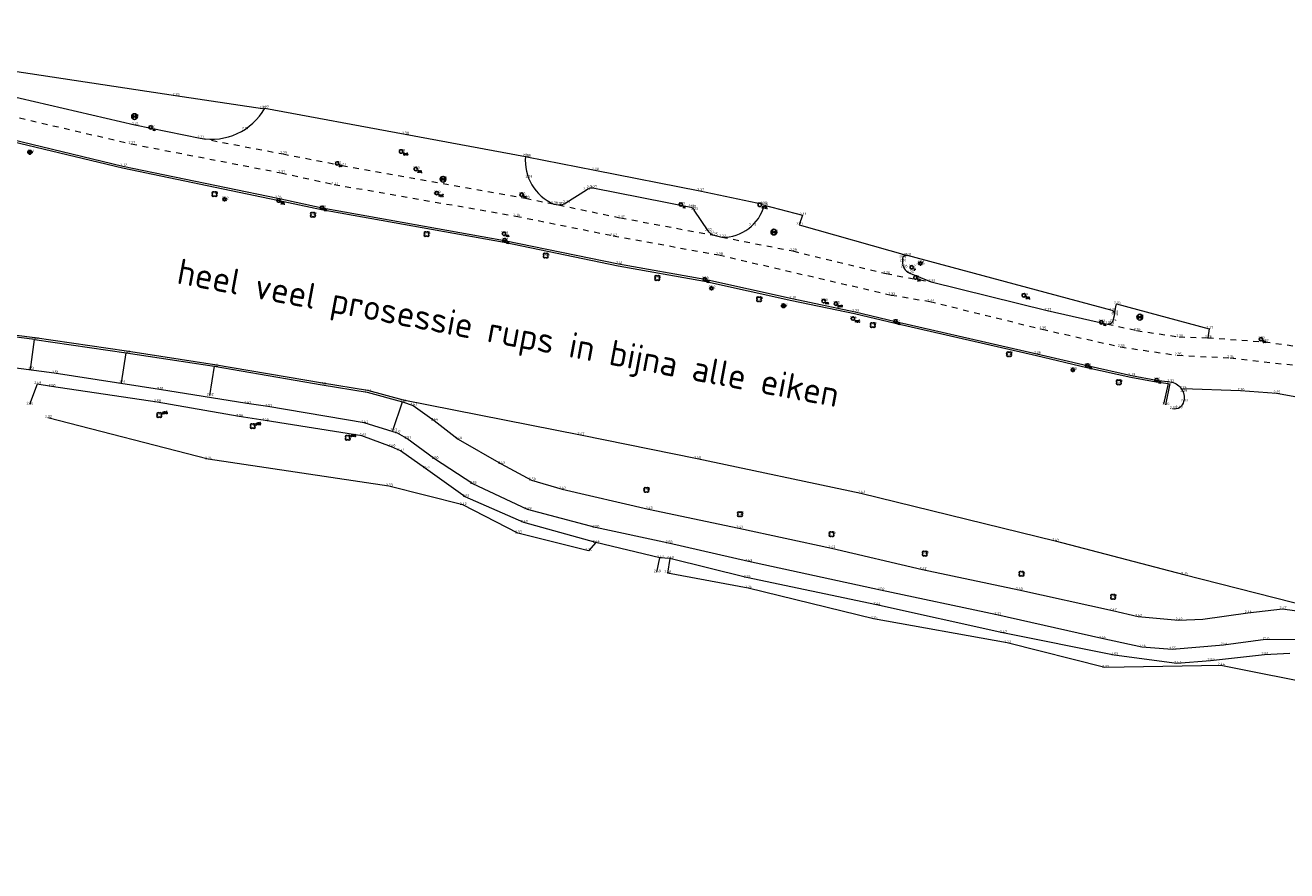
# Model space of a CAD drawing. Header units: metres. Extents: x 152089 to 154194, y 463573 to 464275.
# Tile 19 of 35: x 153114 to 153246, y 463988 to 464077. Entities that reach past the tile are written whole.
import ezdxf
from ezdxf.enums import TextEntityAlignment as Align

# ---------------------------------------------------------------- set-up
doc = ezdxf.new("R2010")
doc.units = ezdxf.units.M
doc.header["$MEASUREMENT"] = 0
doc.linetypes.add('XX-HIDDEN', pattern=[4, 2, -2])
for name, color, linetype in [('B-ME-GR-BOOM-S', 100, 'Continuous'), ('B-ME-IE-MEUBILAIR_BRANDKRAAN-S', 1, 'Continuous'), ('B-ME-IE-MEUBILAIR_LICHTMAST-S', 1, 'Continuous'), ('B-ME-IE-MEUBILAIR_PAAL-S', 1, 'Continuous'), ('B-ME-IE-MEUBILAIR_SCHAMPBLOK-S', 1, 'Continuous'), ('B-ME-IE-MEUBILAIR_STRAATKOLK-S', 1, 'Continuous'), ('B-ME-IE-MEUBILAIR_TROTTOIRKOLK-S', 1, 'Continuous'), ('B-ME-IE-MEUBILAIR_VERKEERSBORD-S', 1, 'Continuous'), ('B-ME-KL-DATA_AFSLUITER-S', 1, 'Continuous'), ('B-ME-KL-DATA_VERKLIKKER-S', 1, 'Continuous'), ('B-ME-KL-GAS_AFSLUITER-S', 1, 'Continuous'), ('B-ME-KL-WATER_AFSLUITER-S', 1, 'Continuous'), ('B-ME-RI-PUT-S', 1, 'Continuous'), ('B-ME-XX-TEKST-S', 1, 'Continuous'), ('X-XX-AL-MEETPUNT_DATA_HOOGTE-T', 7, 'Continuous')]:
    doc.layers.add(name, color=color, linetype=linetype)
for name, color, linetype, lineweight in [('B-ME-GR-HAAG-G', 100, 'GR-HAAG1', 13), ('B-ME-GW-WATERGANG_INSTEEK-G', 120, 'Continuous', 18), ('B-ME-OG-TERREIN_CULTUURSCHEIDING-G', 57, 'Continuous', 18), ('B-ME-VH-KANTOPSLUITING_ELEMENT_INRIT-G', 241, 'Continuous', 18), ('B-ME-VH-KANTOPSLUITING_VOORKANTBAND-G', 210, 'Continuous', 18), ('B-ME-VH-MATERIAALGRENS-G', 243, 'XX-HIDDEN', 18), ('B-ME-VH-VERHARDING_ASFALT-G', 2, 'Continuous', 18), ('B-ME-VH-VERHARDING_BETONSTRAATSTEEN-G', 21, 'Continuous', 18), ('B-ME-VH-VERHARDING_TEGEL-G', 24, 'Continuous', 18), ('B-ME-VW-VERKEERSTEKEN_BORD_INFO-G', 1, 'Continuous', 18)]:
    doc.layers.add(name, color=color, linetype=linetype, lineweight=lineweight)
doc.styles.add('18_100', font='romans', dxfattribs={"width": 0.8, "height": 0.18})
doc.styles.add('18_200', font='romans', dxfattribs={"width": 0.8, "height": 0.36})
doc.styles.add('NLCS-ISO-ANNOTATIVE-T18', font='txt', dxfattribs={"height": 1.8})
doc.linetypes.add('GR-HAAG1', pattern='A,6,[176,NLCS.SHX,S=0.125,R=0,X=0,Y=0],-2', length=8)

# ---------------------------------------------------------------- blocks, each defined once
blk = doc.blocks.new('verkeersbord')
blk.add_line((-0.3, 0), (0.3, 0))
for radius in [0.2, 0.0745]:
    blk.add_circle((0, 0), radius)
at = {"style": '18_200', "width": 0.8}
blk.add_attdef('HOOGTE', (0.24, 0.18), '', height=0.25, dxfattribs=at)
blk = doc.blocks.new('put')
at = {"color": 0, "ltscale": 0.5}
for p, q in [((-0.3, 0.06), (-0.06, 0.05)), ((-0.3, 0.03), (-0.03, 0.03)), ((-0.3, 0), (0, 0)), ((-0.29, 0.08), (-0.08, 0.08)), ((-0.28, 0.11), (-0.11, 0.11)), ((-0.27, 0.14), (-0.14, 0.14)), ((-0.27, 0.14), (-0.14, 0.14)), ((-0.25, 0.16), (-0.16, 0.16)), ((-0.23, 0.19), (-0.19, 0.19)), ((0, 0), (0.3, 0)), ((0.03, 0.03), (0.3, 0.03)), ((0.05, 0.05), (0.29, 0.05)), ((0.08, 0.08), (0.29, 0.08)), ((0.11, 0.11), (0.28, 0.11)), ((0.14, 0.14), (0.27, 0.14)), ((0.16, 0.16), (0.25, 0.16)), ((0.19, 0.19), (0.23, 0.19)), ((-0.3, -0.03), (-0.03, -0.03)), ((-0.3, -0.05), (-0.05, -0.05)), ((-0.29, -0.08), (-0.08, -0.08)), ((-0.28, -0.11), (-0.11, -0.11)), ((-0.27, -0.14), (-0.14, -0.14)), ((-0.25, -0.16), (-0.16, -0.16)), ((-0.23, -0.19), (-0.19, -0.19)), ((0.03, -0.03), (0.3, -0.03)), ((0.05, -0.05), (0.29, -0.06)), ((0.08, -0.08), (0.29, -0.08)), ((0.11, -0.11), (0.28, -0.11)), ((0.14, -0.14), (0.27, -0.14)), ((0.16, -0.16), (0.25, -0.16)), ((0.19, -0.19), (0.23, -0.19))]:
    blk.add_line(p, q, dxfattribs=at)
at = {"ltscale": 0.5}
for p, q in [((-0.21, 0.21), (0.21, -0.21)), ((0.21, 0.21), (-0.21, -0.21))]:
    blk.add_line(p, q, dxfattribs=at)
blk.add_ellipse((0, 0), major_axis=(-0.212, 0.212), ratio=1, start_param=3.926991, end_param=10.210176, dxfattribs=at)
at = {"style": '18_200', "width": 0.8}
blk.add_attdef('HOOGTE', (0.4, 0.26), '', height=0.25, dxfattribs=at)
blk = doc.blocks.new('TROTTOIRKOLK')
at = {"ltscale": 2}
blk.add_ellipse((0, 0), major_axis=(-0.127, 0.127), ratio=1, start_param=3.926991, end_param=10.210176, dxfattribs=at)
at = {"ltscale": 2, "style": '18_100', "width": 0.8}
blk.add_text('TK', height=0.216, dxfattribs=at).set_placement((0.19, -0.37))
at = {"style": '18_200', "width": 0.8}
blk.add_attdef('HOOGTE', (0.21, 0.18), '', height=0.25, dxfattribs=at)
blk = doc.blocks.new('schampblok')
at = {"ltscale": 2}
blk.add_ellipse((0, 0), major_axis=(-0.127, 0.127), ratio=1, start_param=1.570796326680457, end_param=7.853981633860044, dxfattribs=at)
at = {"ltscale": 2, "style": '18_100', "width": 0.8}
blk.add_text('SBL', height=0.216, dxfattribs=at).set_placement((0.19, -0.37))
at = {"style": '18_200', "width": 0.8}
blk.add_attdef('HOOGTE', (0.21, 0.28), '', height=0.25, dxfattribs=at)
blk = doc.blocks.new('LICHTMAST')
at = {"ltscale": 0.1}
for p, q in [((-0.11, 0.06), (-0.22, 0.13)), ((0, 0.13), (0, 0.25)), ((0.11, 0.06), (0.22, 0.13)), ((-0.11, -0.06), (-0.22, -0.13)), ((0, -0.13), (0, -0.25)), ((0.11, -0.06), (0.22, -0.13))]:
    blk.add_line(p, q, dxfattribs=at)
blk.add_circle((0, 0), 0.127, dxfattribs=at)
at = {"style": '18_200', "width": 0.8}
blk.add_attdef('HOOGTE', (0.25, 0.24), '', height=0.25, dxfattribs=at)
blk = doc.blocks.new('boom')
for centre, major_axis, start_param, end_param in [((-0.12, 0.12), (-0.0916, 0.0916), 4.266828, 8.299543), ((0.12, 0.12), (0.0916, 0.0916), 4.266828, 8.299543), ((-0.12, -0.12), (0.0916, 0.0916), 1.125235, 5.15795), ((0.12, -0.12), (-0.0916, 0.0916), 1.125235, 5.15795)]:
    blk.add_ellipse(centre, major_axis=major_axis, ratio=1, start_param=start_param, end_param=end_param)
at = {"style": '18_200', "width": 0.8}
blk.add_attdef('HOOGTE', (0.31, 0.12), '', height=0.25, dxfattribs=at)
blk = doc.blocks.new('STRAATKOLK')
at = {"ltscale": 2}
blk.add_ellipse((0, 0), major_axis=(-0.127, 0.127), ratio=1, start_param=3.926991, end_param=10.210176, dxfattribs=at)
at = {"ltscale": 2, "style": '18_100', "width": 0.8}
blk.add_text('SK', height=0.216, dxfattribs=at).set_placement((0.19, -0.37))
at = {"style": '18_200', "width": 0.8}
blk.add_attdef('HOOGTE', (0.29, 0.21), '', height=0.25, dxfattribs=at)
blk = doc.blocks.new('gasafsluiter')
at = {"ltscale": 2}
blk.add_ellipse((0, 0), major_axis=(-0.181, 0), ratio=1, start_param=3.926991, end_param=10.210176, dxfattribs=at)
at = {"ltscale": 2, "style": '18_200', "width": 0.8}
blk.add_text('GAS', height=0.218, dxfattribs=at).set_placement((0.22, -0.38))
at = {"style": '18_200', "width": 0.8}
blk.add_attdef('HOOGTE', (0.27, 0.13), '', height=0.25, dxfattribs=at)
blk = doc.blocks.new('kabelverklikker')
at = {"ltscale": 2}
blk.add_ellipse((0, 0), major_axis=(-0.127, 0.127), ratio=1, start_param=3.926991, end_param=10.210176, dxfattribs=at)
at = {"ltscale": 2, "style": '18_100', "width": 0.8}
blk.add_text('KLIC', height=0.216, dxfattribs=at).set_placement((0.19, -0.37))
at = {"style": '18_200', "width": 0.8}
blk.add_attdef('HOOGTE', (0.26, 0.12), '', height=0.25, dxfattribs=at)
blk = doc.blocks.new('SAL-TEKST-SO')
at = {"color": 0, "linetype": 'ByBlock', "lineweight": -2, "style": 'NLCS-ISO-ANNOTATIVE-T18'}
blk.add_attdef('TEKST', text='', height=1.8, dxfattribs=at).set_placement((0, 0), align=Align.MIDDLE_CENTER)
blk = doc.blocks.new('waterafsluiter')
at = {"ltscale": 2}
blk.add_ellipse((0, 0), major_axis=(-0.127, 0.127), ratio=1, start_param=1.570796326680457, end_param=7.853981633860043, dxfattribs=at)
at = {"ltscale": 2, "style": '18_200', "width": 0.8}
blk.add_text('WA', height=0.216, dxfattribs=at).set_placement((0.16, -0.32))
at = {"style": '18_200', "width": 0.8}
blk.add_attdef('HOOGTE', (0.23, 0.16), '', height=0.25, dxfattribs=at)
blk = doc.blocks.new('afsluiter algemeen')
at = {"ltscale": 2}
blk.add_ellipse((0, 0), major_axis=(-0.181, 0), ratio=1, start_param=3.926991, end_param=10.210176, dxfattribs=at)
at = {"ltscale": 2, "style": '18_200', "width": 0.8}
blk.add_text('AFSL', height=0.218, dxfattribs=at).set_placement((0.22, -0.38))
at = {"style": '18_200', "width": 0.8}
blk.add_attdef('HOOGTE', (0.24, 0.14), '', height=0.25, dxfattribs=at)
blk = doc.blocks.new('BRANDKRAAN')
at = {"ltscale": 2}
blk.add_ellipse((0, 0), major_axis=(-0.127, 0.127), ratio=1, start_param=3.926991, end_param=10.210176, dxfattribs=at)
at = {"ltscale": 2, "style": '18_100', "width": 0.8}
blk.add_text('BKR', height=0.216, dxfattribs=at).set_placement((0.18, -0.38))
at = {"style": '18_200', "width": 0.8}
blk.add_attdef('HOOGTE', (0.29, 0.2), '', height=0.25, dxfattribs=at)
blk = doc.blocks.new('PAAL')
at = {"ltscale": 2}
blk.add_ellipse((0, 0), major_axis=(-0.181, 0), ratio=1, start_param=3.926991, end_param=10.210176, dxfattribs=at)
at = {"ltscale": 2, "style": '18_200', "width": 0.8}
blk.add_text('P', height=0.218, dxfattribs=at).set_placement((0.22, -0.38))
at = {"style": '18_200', "width": 0.8}
blk.add_attdef('HOOGTE', (0.24, 0.2), '', height=0.25, dxfattribs=at)

msp = doc.modelspace()

# ---------------------------------------------------------------- linework, layer by layer
at = {"layer": 'B-ME-GR-HAAG-G', "ltscale": 0.2}
msp.add_lwpolyline([(153086.91, 464068.56, -0.445357), (153086.28, 464069.61, -0.42216), (153087.23, 464070.12), (153095.2, 464068.37), (153108.91, 464065.09), (153123.89, 464061.5), (153140.2, 464058.12), (153144.84, 464057.12), (153164.04, 464053.7), (153176.04, 464051.22), (153185.1, 464049.61), (153194.3, 464047.58), (153200.91, 464046.18), (153205.17, 464045.17), (153220.04, 464041.77), (153225.33, 464040.51), (153229.98, 464039.49), (153232.63, 464039), (153233.88, 464038.83), (153233.41, 464036.65)], format="xyb", dxfattribs=at)
msp.add_lwpolyline([(153039.78, 464047.43), (153052.61, 464047.65), (153064.79, 464047.49), (153066.23, 464047.48), (153079.81, 464047.01), (153092.49, 464046.1), (153105.01, 464044.89), (153114.68, 464043.67), (153124.32, 464042.27), (153133.56, 464040.83), (153144.92, 464038.91), (153149.67, 464038.14), (153153.41, 464037.1), (153172.08, 464033.42), (153184.34, 464030.93), (153201.57, 464027.31), (153222.02, 464022.29), (153235.55, 464018.75), (153252.77, 464014.38)], dxfattribs=at)
at = {"layer": 'B-ME-GW-WATERGANG_INSTEEK-G'}
msp.add_lwpolyline([(153323.9, 463987.59), (153321.28, 463990.04), (153314.25, 463992.67), (153301.47, 463995.59), (153285.82, 463999.33), (153272.3, 464002.31), (153261.41, 464004.81), (153239.43, 464009.19), (153227.24, 464008.96), (153216.95, 464011.57), (153202.89, 464014.09), (153189.7, 464017.32), (153181.22, 464018.89)], dxfattribs=at)
at = {"layer": 'B-ME-OG-TERREIN_CULTUURSCHEIDING-G'}
msp.add_lwpolyline([(153173.67, 464022.11), (153172.9, 464021.25), (153165.49, 464023.08), (153159.68, 464026.06), (153151.91, 464028.03), (153132.89, 464030.86), (153116.04, 464035.24)], dxfattribs=at)
at = {"layer": 'B-ME-VH-KANTOPSLUITING_ELEMENT_INRIT-G'}
for points in [[(153138.86, 464067.78), (153153.62, 464065.04), (153166.28, 464062.72)], [(153191.41, 464057.59), (153195.41, 464056.54), (153195.08, 464055.53), (153206.46, 464052.28)], [(153228.23, 464046.26), (153228.47, 464047.22), (153238.21, 464044.6), (153238.06, 464043.65)]]:
    msp.add_lwpolyline(points, dxfattribs=at)
at = {"layer": 'B-ME-VH-KANTOPSLUITING_VOORKANTBAND-G'}
for points in [[(153086.82, 464076.51), (153086.74, 464076.11, 0.409604), (153087.49, 464074.97), (153095.74, 464073.12), (153110.08, 464069.55), (153125.18, 464066.05), (153132.07, 464064.64, 0.321091), (153138.86, 464067.78)], [(153086.87, 464068.36, -0.444902), (153086.08, 464069.66, -0.418898), (153087.28, 464070.32), (153095.24, 464068.56), (153108.95, 464065.29), (153123.93, 464061.7), (153140.24, 464058.31), (153144.88, 464057.32), (153164.08, 464053.89), (153176.08, 464051.41), (153185.14, 464049.8), (153194.34, 464047.78), (153200.95, 464046.37), (153205.22, 464045.36), (153220.08, 464041.97), (153225.38, 464040.71), (153230.02, 464039.68), (153232.66, 464039.19), (153234.05, 464039, -0.473827), (153235.52, 464036.95, -0.428415), (153234.36, 464036.16)], [(153166.28, 464062.72, 0.326104), (153169.27, 464057.71), (153169.76, 464057.61, 0.143387), (153170.54, 464057.84), (153172.69, 464059.21, -0.212551), (153173.38, 464059.4), (153183.67, 464057.37, -0.349619), (153184.01, 464057.08), (153185.46, 464054.88, 0.116929), (153186.1, 464054.42), (153186.95, 464054.23, 0.350065), (153191.41, 464057.59)]]:
    msp.add_lwpolyline(points, format="xyb", dxfattribs=at)
msp.add_lwpolyline([(153206.46, 464052.28, 0.404665), (153205.93, 464052.02), (153205.93, 464051.68, 0.322849), (153206.72, 464050.45), (153208.97, 464049.52), (153221.17, 464046.51), (153227.51, 464045.09, 0.342299), (153228.06, 464045.36), (153228.23, 464045.99, 0.391969), (153228, 464046.52)], format="xyb", close=True, dxfattribs=at)
msp.add_lwpolyline([(153247.72, 464011.89), (153244.13, 464011.92), (153239.72, 464011.32), (153234.31, 464010.87), (153231.12, 464011.11), (153226.91, 464012.02), (153215.86, 464014.5), (153203.62, 464017.11), (153189.73, 464020.12), (153181.33, 464022.04), (153173.64, 464023.68), (153166.5, 464025.59), (153160.74, 464028.27), (153156.71, 464030.9), (153153.8, 464033.04), (153152.83, 464033.6), (153149.33, 464034.71), (153139.17, 464036.4), (153136.96, 464036.74), (153127.77, 464038.2), (153116.72, 464039.91), (153109.73, 464040.84)], dxfattribs=at)
at = {"layer": 'B-ME-VH-MATERIAALGRENS-G', "ltscale": 0.3}
for points in [[(153073.61, 464074.61), (153080.27, 464073.77), (153086.38, 464073.17), (153095.94, 464071.06), (153109.56, 464067.57), (153124.82, 464064.04), (153140.57, 464060.99), (153146.15, 464059.77), (153165.28, 464056.44), (153175.52, 464054.37), (153186.63, 464052.35), (153204.75, 464048.14), (153208.82, 464047.46), (153220.65, 464044.54), (153228.89, 464042.68), (153234.88, 464041.8), (153240.42, 464041.53), (153247.19, 464040.76)], [(153132.07, 464064.64), (153140.78, 464062.98), (153146.98, 464061.77), (153166.3, 464058.31), (153169.27, 464057.71), (153169.76, 464057.61), (153176.29, 464056.26), (153186.1, 464054.42), (153186.95, 464054.23), (153194.42, 464052.77), (153204.22, 464050.39), (153208.97, 464049.52)], [(153227.51, 464045.09), (153230.56, 464044.41), (153235.04, 464043.73), (153238.06, 464043.65), (153244.04, 464043.21), (153247.54, 464042.74)]]:
    msp.add_lwpolyline(points, dxfattribs=at)
at = {"layer": 'B-ME-VH-VERHARDING_ASFALT-G'}
for points in [[(153114.23, 464040.32), (153114.65, 464043.47), (153104.98, 464044.69), (153092.47, 464045.9), (153079.8, 464046.81), (153066.23, 464047.28), (153064.79, 464047.29), (153052.61, 464047.45), (153039.78, 464047.23)], [(153123.79, 464038.91), (153124.29, 464042.07), (153133.53, 464040.64), (153133.06, 464037.57)], [(153246.7, 464010.43), (153244.02, 464010.29), (153238.35, 464009.65), (153234.81, 464009.39), (153228.22, 464010.25), (153216.5, 464012.61), (153203.22, 464015.57), (153189.55, 464018.42), (153181.46, 464020.44), (153180.41, 464020.51), (153173.67, 464022.11), (153166.12, 464024.22), (153159.93, 464026.9), (153155.77, 464029.9), (153153.12, 464031.76), (153152.18, 464032.19), (153149.08, 464033.32), (153138.9, 464034.95), (153136.18, 464035.36), (153127.53, 464036.87), (153116.42, 464038.51), (153114.93, 464038.78), (153114.1, 464036.64)], [(153235.42, 464038.3), (153241.49, 464038.09), (153245.28, 464037.81), (153249.75, 464037)], [(153152.32, 464033.9), (153153.36, 464036.91), (153154.47, 464036.53), (153156.69, 464034.94), (153159.22, 464032.99), (153163.72, 464030.38), (153166.93, 464028.66), (153170.14, 464027.73), (153179.23, 464025.63), (153188.73, 464023.63), (153198.46, 464021.53), (153208.05, 464019.26), (153218.18, 464017.12), (153228.04, 464014.97), (153230.74, 464014.33), (153234.98, 464013.94), (153237.53, 464014.06), (153242.26, 464014.7), (153245.92, 464015.12), (153252.73, 464014.19)]]:
    msp.add_lwpolyline(points, dxfattribs=at)
at = {"layer": 'B-ME-VH-VERHARDING_BETONSTRAATSTEEN-G'}
for points in [[(153114.65, 464043.47), (153124.29, 464042.07)], [(153133.53, 464040.64), (153144.88, 464038.71), (153149.63, 464037.94), (153153.36, 464036.91)]]:
    msp.add_lwpolyline(points, dxfattribs=at)
at = {"layer": 'B-ME-VH-VERHARDING_TEGEL-G'}
for points in [[(153087.06, 464076.36), (153096.68, 464074.53), (153105.48, 464072.72), (153111.15, 464071.9), (153129.47, 464069.11), (153138.62, 464067.74)], [(153166.43, 464062.69), (153173.57, 464061.28), (153184.64, 464059.11), (153191.28, 464057.68)], [(153180.11, 464018.98), (153180.41, 464020.51)], [(153181.46, 464020.44), (153181.22, 464018.89)]]:
    msp.add_lwpolyline(points, dxfattribs=at)
at = {"layer": 'B-ME-VW-VERKEERSTEKEN_BORD_INFO-G'}
msp.add_lwpolyline([(153234.08, 464038.84), (153233.61, 464036.6)], dxfattribs=at)

# ---------------------------------------------------------------- block references
at = {"layer": 'B-ME-GR-BOOM-S'}
for p in [(153133.57, 464058.76), (153143.93, 464056.58), (153155.88, 464054.55), (153168.42, 464052.29), (153180.15, 464049.93), (153190.86, 464047.69), (153202.82, 464044.98), (153217.15, 464041.91), (153228.7, 464038.96), (153179, 464027.64), (153188.85, 464025.08), (153198.49, 464022.99), (153208.28, 464020.94), (153218.46, 464018.82), (153228.1, 464016.4)]:
    msp.add_blockref('boom', p, dxfattribs=at)
for p, values in [((153127.76, 464035.52), {'HOOGTE': 'd95'}), ((153137.59, 464034.36), {'HOOGTE': 'd90'}), ((153147.59, 464033.13), {'HOOGTE': 'd90'})]:
    msp.add_blockref('boom', p, dxfattribs=at).add_auto_attribs(values)
at = {"layer": 'B-ME-IE-MEUBILAIR_BRANDKRAAN-S'}
msp.add_blockref('BRANDKRAAN', (153198.94, 464047.23), dxfattribs=at)
at = {"layer": 'B-ME-IE-MEUBILAIR_LICHTMAST-S'}
for p in [(153134.64, 464058.21), (153207.83, 464051.47), (153185.85, 464048.85), (153223.86, 464040.26)]:
    msp.add_blockref('LICHTMAST', p, dxfattribs=at)
at = {"layer": 'B-ME-IE-MEUBILAIR_PAAL-S'}
msp.add_blockref('PAAL', (153206.91, 464051.05), dxfattribs=at)
at = {"layer": 'B-ME-IE-MEUBILAIR_SCHAMPBLOK-S'}
for p in [(153154.74, 464061.39), (153140.32, 464058.08), (153218.71, 464048.1)]:
    msp.add_blockref('schampblok', p, dxfattribs=at)
at = {"layer": 'B-ME-IE-MEUBILAIR_STRAATKOLK-S'}
for p in [(153146.47, 464061.98), (153165.87, 464058.69), (153207.3, 464049.98), (153243.65, 464043.49)]:
    msp.add_blockref('STRAATKOLK', p, dxfattribs=at)
at = {"layer": 'B-ME-IE-MEUBILAIR_TROTTOIRKOLK-S'}
for p in [(153126.86, 464065.77), (153182.63, 464057.65), (153144.88, 464057.32), (153164.08, 464053.89), (153185.14, 464049.8), (153205.22, 464045.36), (153226.86, 464045.27), (153225.38, 464040.71), (153232.66, 464039.19)]:
    msp.add_blockref('TROTTOIRKOLK', p, dxfattribs=at)
at = {"layer": 'B-ME-IE-MEUBILAIR_VERKEERSBORD-S'}
for p in [(153114.15, 464063.15), (153193.43, 464047.01)]:
    msp.add_blockref('verkeersbord', p, dxfattribs=at)
at = {"layer": 'B-ME-KL-DATA_AFSLUITER-S'}
msp.add_blockref('afsluiter algemeen', (153190.93, 464057.63), dxfattribs=at)
at = {"layer": 'B-ME-KL-DATA_VERKLIKKER-S'}
for p in [(153156.94, 464058.86), (153200.74, 464045.66)]:
    msp.add_blockref('kabelverklikker', p, dxfattribs=at)
at = {"layer": 'B-ME-KL-GAS_AFSLUITER-S'}
msp.add_blockref('gasafsluiter', (153153.21, 464063.23), dxfattribs=at)
at = {"layer": 'B-ME-KL-WATER_AFSLUITER-S'}
for p in [(153164.03, 464054.58), (153197.65, 464047.5)]:
    msp.add_blockref('waterafsluiter', p, dxfattribs=at)
at = {"layer": 'B-ME-RI-PUT-S'}
for p in [(153125.16, 464066.91), (153157.61, 464060.31), (153192.42, 464054.76), (153230.9, 464045.81)]:
    msp.add_blockref('put', p, dxfattribs=at)
at = {"layer": 'B-ME-XX-TEKST-S'}
for p, xscale, yscale, zscale, values in [((153156.94, 464058.86), 0.15, 0.15, 0.15, {'TEKST': 'volt'}), ((153207.83, 464051.47), 0.1, 0.1, 0.1, {'TEKST': 'camera'})]:
    msp.add_blockref('SAL-TEKST-SO', p, dxfattribs=dict(at, xscale=xscale, yscale=yscale, zscale=zscale)).add_auto_attribs(values)
ref = msp.add_blockref('SAL-TEKST-SO', (153188.86, 464044.6), dxfattribs=dict(at, xscale=1.5, yscale=1.5, zscale=1.5, rotation=349.3698192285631))
ref.add_attrib('TEKST', 'heel veel prosessie rups in bijna alle eiken', dxfattribs={"layer": '0', "color": 0, "linetype": 'ByBlock', "lineweight": -2, "height": 2.7, "rotation": 349.3698, "style": 'NLCS-ISO-ANNOTATIVE-T18'}).set_placement((153164.49, 464044.17), align=Align.MIDDLE_CENTER)

# ---------------------------------------------------------------- texts
at = {"layer": 'X-XX-AL-MEETPUNT_DATA_HOOGTE-T', "style": 'NLCS-ISO-ANNOTATIVE-T18'}
for s, p in [('2.35', (153129.89, 464069.11)), ('2.40', (153125.58, 464066.91)), ('2.27', (153139.04, 464067.74)), ('2.27', (153139.28, 464067.78)), ('2.24', (153125.6, 464066.05)), ('2.22', (153127.28, 464065.77)), ('2.27', (153137.17, 464065.55)), ('2.27', (153125.23, 464064.04)), ('2.27', (153132.49, 464064.64)), ('2.38', (153154.04, 464065.04)), ('2.41', (153114.57, 464063.15)), ('2.29', (153141.2, 464062.98)), ('2.28', (153153.63, 464063.23)), ('2.36', (153166.7, 464062.72)), ('2.38', (153166.85, 464062.69)), ('2.32', (153124.35, 464061.7)), ('2.22', (153146.89, 464061.98)), ('2.23', (153147.39, 464061.77)), ('2.23', (153155.16, 464061.39)), ('2.38', (153173.99, 464061.28)), ('2.37', (153140.99, 464060.99)), ('2.27', (153158.03, 464060.31)), ('2.29', (153167.01, 464060.48)), ('2.59', (153133.98, 464058.76)), ('2.33', (153146.57, 464059.77)), ('2.30', (153157.35, 464058.86)), ('2.26', (153166.29, 464058.69)), ('2.24', (153173.1, 464059.21)), ('2.25', (153173.45, 464059.38)), ('2.27', (153173.8, 464059.4)), ('2.37', (153185.06, 464059.11)), ('2.42', (153135.06, 464058.21)), ('2.34', (153140.66, 464058.31)), ('2.41', (153140.73, 464058.08)), ('2.20', (153145.3, 464057.32)), ('2.28', (153166.72, 464058.31)), ('2.30', (153169.69, 464057.71)), ('2.27', (153170.18, 464057.61)), ('2.27', (153170.59, 464057.67)), ('2.26', (153170.96, 464057.84)), ('2.21', (153183.05, 464057.65)), ('2.19', (153184.09, 464057.37)), ('2.21', (153184.24, 464057.33)), ('2.33', (153191.35, 464057.63)), ('2.37', (153191.7, 464057.68)), ('2.36', (153191.82, 464057.59)), ('2.42', (153144.35, 464056.58)), ('2.36', (153165.7, 464056.44)), ('2.32', (153176.71, 464056.26)), ('2.23', (153184.43, 464057.08)), ('2.33', (153195.83, 464056.54)), ('2.27', (153185.88, 464054.88)), ('2.27', (153186.12, 464054.65)), ('2.29', (153190.53, 464055.42)), ('2.32', (153192.84, 464054.76)), ('2.27', (153195.5, 464055.53)), ('2.33', (153156.29, 464054.55)), ('2.28', (153164.45, 464054.58)), ('2.28', (153164.49, 464053.89)), ('2.42', (153175.94, 464054.37)), ('2.25', (153186.52, 464054.42)), ('2.22', (153187.37, 464054.23)), ('2.64', (153168.84, 464052.29)), ('2.38', (153187.05, 464052.35)), ('2.29', (153194.83, 464052.77)), ('2.28', (153206.35, 464052.02)), ('2.30', (153206.5, 464052.22)), ('2.31', (153206.88, 464052.28)), ('2.41', (153176.49, 464051.41)), ('2.30', (153206.35, 464051.68)), ('2.26', (153206.48, 464051.05)), ('2.42', (153207.33, 464051.05)), ('2.58', (153208.25, 464051.47)), ('2.35', (153180.57, 464049.93)), ('2.29', (153185.56, 464049.8)), ('2.26', (153204.64, 464050.39)), ('2.25', (153207.14, 464050.45)), ('2.25', (153207.72, 464049.98)), ('2.30', (153209.39, 464049.52)), ('2.42', (153186.27, 464048.85)), ('2.32', (153205.17, 464048.14)), ('2.39', (153219.13, 464048.1)), ('2.39', (153191.28, 464047.69)), ('2.43', (153193.85, 464047.01)), ('2.30', (153194.76, 464047.78)), ('2.29', (153198.07, 464047.5)), ('2.25', (153199.36, 464047.23)), ('2.33', (153209.24, 464047.46)), ('2.26', (153228.89, 464047.22)), ('2.44', (153201.16, 464045.66)), ('2.23', (153201.37, 464046.37)), ('2.25', (153205.64, 464045.36)), ('2.27', (153221.59, 464046.51)), ('2.26', (153228.42, 464046.52)), ('2.24', (153228.48, 464045.36)), ('2.28', (153228.65, 464046.26)), ('2.28', (153228.65, 464045.99)), ('2.27', (153231.32, 464045.81)), ('2.57', (153203.23, 464044.98)), ('2.35', (153221.07, 464044.54)), ('2.23', (153227.28, 464045.27)), ('2.21', (153227.93, 464045.09)), ('2.22', (153228.23, 464045.12)), ('2.26', (153230.98, 464044.41)), ('2.27', (153238.62, 464044.6)), ('2.42', (153115.07, 464043.47)), ('2.30', (153235.46, 464043.73)), ('2.28', (153238.48, 464043.65)), ('2.22', (153244.07, 464043.49)), ('2.27', (153244.46, 464043.21)), ('2.43', (153124.71, 464042.07)), ('2.52', (153217.57, 464041.91)), ('2.26', (153220.5, 464041.97)), ('2.33', (153229.31, 464042.68)), ('2.35', (153235.3, 464041.8)), ('2.34', (153240.83, 464041.53)), ('2.51', (153114.64, 464040.32)), ('2.42', (153133.95, 464040.64)), ('2.50', (153224.28, 464040.26)), ('2.36', (153225.8, 464040.71)), ('2.49', (153115.35, 464038.78)), ('2.51', (153117.14, 464039.91)), ('2.51', (153124.21, 464038.91)), ('2.43', (153145.3, 464038.71)), ('2.39', (153229.11, 464038.96)), ('2.38', (153230.44, 464039.68)), ('2.19', (153233.08, 464039.19)), ('2.31', (153234.47, 464039)), ('2.35', (153234.5, 464038.84)), ('2.50', (153116.84, 464038.51)), ('2.51', (153128.19, 464038.2)), ('2.52', (153133.48, 464037.57)), ('2.41', (153150.05, 464037.94)), ('2.24', (153235.84, 464038.3)), ('2.29', (153235.89, 464037.95)), ('2.30', (153241.91, 464038.09)), ('2.25', (153245.7, 464037.81)), ('2.36', (153114.52, 464036.64)), ('2.58', (153127.95, 464036.87)), ('2.41', (153137.38, 464036.74)), ('2.51', (153139.58, 464036.4)), ('2.41', (153153.77, 464036.91)), ('2.43', (153154.89, 464036.53)), ('2.46', (153234.03, 464036.6)), ('2.37', (153234.78, 464036.16)), ('2.40', (153235.4, 464036.23)), ('2.33', (153235.94, 464036.95)), ('2.32', (153116.46, 464035.24)), ('2.67', (153128.18, 464035.52)), ('2.56', (153136.6, 464035.36)), ('2.56', (153139.32, 464034.95)), ('2.44', (153157.11, 464034.94)), ('2.62', (153138.01, 464034.36)), ('2.46', (153149.75, 464034.71)), ('2.51', (153152.73, 464033.9)), ('2.51', (153153.25, 464033.6)), ('2.47', (153172.49, 464033.42)), ('2.62', (153148.01, 464033.13)), ('2.61', (153149.5, 464033.32)), ('2.60', (153152.6, 464032.19)), ('2.51', (153154.22, 464033.04)), ('2.40', (153159.64, 464032.99)), ('2.24', (153133.31, 464030.86)), ('2.57', (153153.54, 464031.76)), ('2.50', (153157.13, 464030.9)), ('2.48', (153184.76, 464030.93)), ('2.53', (153156.19, 464029.9)), ('2.43', (153164.14, 464030.38)), ('2.50', (153161.16, 464028.27)), ('2.50', (153167.35, 464028.66)), ('2.33', (153152.33, 464028.03)), ('2.51', (153160.35, 464026.9)), ('2.42', (153170.56, 464027.73)), ('2.55', (153179.42, 464027.64)), ('2.43', (153201.99, 464027.31)), ('2.42', (153160.09, 464026.06)), ('2.49', (153166.92, 464025.59)), ('2.43', (153179.65, 464025.63)), ('2.49', (153166.53, 464024.22)), ('2.55', (153189.27, 464025.08)), ('2.37', (153165.91, 464023.08)), ('2.50', (153174.06, 464023.68)), ('2.41', (153189.15, 464023.63)), ('2.59', (153198.91, 464022.99)), ('2.44', (153174.09, 464022.11)), ('2.50', (153181.75, 464022.04)), ('2.42', (153198.88, 464021.53)), ('2.45', (153222.44, 464022.29)), ('2.34', (153173.32, 464021.25)), ('2.47', (153180.83, 464020.51)), ('2.49', (153181.88, 464020.44)), ('2.53', (153208.7, 464020.94)), ('2.49', (153180.53, 464018.98)), ('2.48', (153181.64, 464018.89)), ('2.48', (153190.15, 464020.12)), ('2.42', (153208.47, 464019.26)), ('2.54', (153218.88, 464018.82)), ('2.36', (153189.97, 464018.42)), ('2.35', (153235.97, 464018.75)), ('2.26', (153190.12, 464017.32)), ('2.50', (153204.04, 464017.11)), ('2.43', (153218.6, 464017.12)), ('2.63', (153228.52, 464016.4)), ('2.44', (153203.64, 464015.57)), ('2.42', (153228.46, 464014.97)), ('2.47', (153246.34, 464015.12)), ('2.25', (153203.31, 464014.09)), ('2.51', (153216.28, 464014.5)), ('2.42', (153231.15, 464014.33)), ('2.42', (153235.4, 464013.94)), ('2.46', (153242.68, 464014.7)), ('2.47', (153216.92, 464012.61)), ('2.33', (153217.37, 464011.57)), ('2.55', (153227.33, 464012.02)), ('2.56', (153231.54, 464011.11)), ('2.55', (153234.73, 464010.87)), ('2.56', (153240.14, 464011.32)), ('2.56', (153244.55, 464011.92)), ('2.53', (153228.64, 464010.25)), ('2.59', (153238.77, 464009.65)), ('2.59', (153244.44, 464010.29)), ('2.32', (153227.66, 464008.96)), ('2.53', (153235.23, 464009.39)), ('2.44', (153239.85, 464009.19))]:
    msp.add_text(s, height=0.27, dxfattribs=at).set_placement(p, align=Align.RIGHT)

doc.saveas('drawing.dxf')
